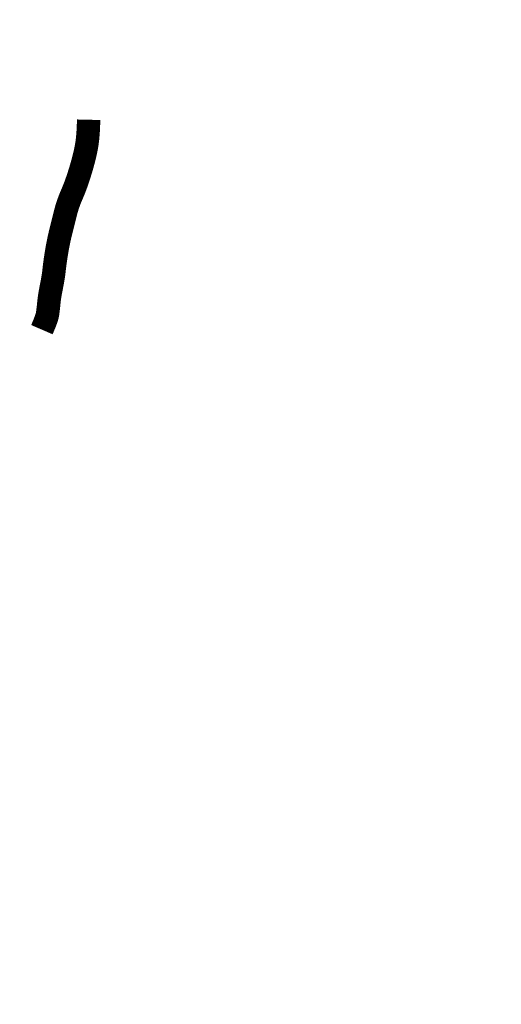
# Model space of a CAD drawing. Extents: x 1154951 to 1182252, y 3484725 to 3514600.
# Tile 11 of 55: x 1179745.07 to 1179747.67, y 3499135.67 to 3499140.99. Entities that reach past the tile are written whole.
import ezdxf

# ---------------------------------------------------------------- set-up
doc = ezdxf.new("R2010")
doc.units = 0
doc.layers.add('GPSCOMMON', color=7, linetype='CONTINUOUS')
doc.layers.add('检查井', color=6, linetype='CONTINUOUS')

# ---------------------------------------------------------------- blocks, each defined once
blk = doc.blocks.new('*U283')
at = {"layer": '检查井', "color": 7, "lineweight": -3, "const_width": 0.15, "flags": 128}
for points in [[(7.582591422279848, 5.561005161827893), (7.602472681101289, 5.577737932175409), (7.620537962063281, 5.592575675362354), (7.636787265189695, 5.605518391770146), (7.651220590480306, 5.61656608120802), (7.66383793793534, 5.625718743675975), (7.674639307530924, 5.63297637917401), (7.683624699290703, 5.638338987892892), (7.690794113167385, 5.641806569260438), (7.697128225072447, 5.644366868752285), (7.703607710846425, 5.647007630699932), (7.710232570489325, 5.649728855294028), (7.717002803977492, 5.652530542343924), (7.723918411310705, 5.655412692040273), (7.730979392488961, 5.658375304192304), (7.738185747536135, 5.661418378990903), (7.745537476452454, 5.664541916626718), (7.752855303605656, 5.667572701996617), (7.759959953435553, 5.670337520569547), (7.766851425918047, 5.672836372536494), (7.773529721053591, 5.675069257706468), (7.779994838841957, 5.677036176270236), (7.78624677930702, 5.678737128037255), (7.792285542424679, 5.680172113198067), (7.798111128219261, 5.681341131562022), (7.8041855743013, 5.682396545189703), (7.810970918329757, 5.683490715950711), (7.818467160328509, 5.684623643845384), (7.826674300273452, 5.685795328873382), (7.835592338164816, 5.687005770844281), (7.845221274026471, 5.688254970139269), (7.855561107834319, 5.689542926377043), (7.866611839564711, 5.690869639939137), (7.877969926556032, 5.692333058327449), (7.889231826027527, 5.694031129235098), (7.900397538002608, 5.695963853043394), (7.91146706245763, 5.698131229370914), (7.922440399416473, 5.700533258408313), (7.933317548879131, 5.703169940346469), (7.944098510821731, 5.706041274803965), (7.954783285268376, 5.709147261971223), (7.965452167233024, 5.712191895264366), (7.976185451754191, 5.71487916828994), (7.986983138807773, 5.717209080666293), (7.997845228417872, 5.719181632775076), (8.008771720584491, 5.720796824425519), (8.019762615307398, 5.722054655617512), (8.030817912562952, 5.722955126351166), (8.041937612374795, 5.723498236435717), (8.053291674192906, 5.723542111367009), (8.065050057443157, 5.722944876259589), (8.077212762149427, 5.721706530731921), (8.089779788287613, 5.71982707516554), (8.102751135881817, 5.717306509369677), (8.116126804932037, 5.714144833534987), (8.129906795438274, 5.710342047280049), (8.144091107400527, 5.705898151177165), (8.15801528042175, 5.701050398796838), (8.171014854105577, 5.696036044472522), (8.183089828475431, 5.690855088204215), (8.194240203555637, 5.685507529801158), (8.20446597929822, 5.679993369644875), (8.213767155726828, 5.67431260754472), (8.22214373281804, 5.66846524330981), (8.229595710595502, 5.662451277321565), (8.236328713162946, 5.656222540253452), (8.242548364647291, 5.649730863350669), (8.248254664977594, 5.64297624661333), (8.253447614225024, 5.635958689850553), (8.258127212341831, 5.628678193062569), (8.262293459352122, 5.621134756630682), (8.26594635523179, 5.61332838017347), (8.269085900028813, 5.605259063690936), (8.271682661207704, 5.596893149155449), (8.27370720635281, 5.588196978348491), (8.275159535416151, 5.579170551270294), (8.276039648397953, 5.569813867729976), (8.276347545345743, 5.560126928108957), (8.276083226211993, 5.55010973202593), (8.275246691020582, 5.539762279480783), (8.273837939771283, 5.529084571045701), (8.271940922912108, 5.518145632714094), (8.269639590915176, 5.507014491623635), (8.266933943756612, 5.495691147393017), (8.263823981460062, 5.484175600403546), (8.260309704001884, 5.472467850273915), (8.256391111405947, 5.460567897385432), (8.252068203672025, 5.448475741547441), (8.24734098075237, 5.436191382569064), (8.242209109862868, 5.423999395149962), (8.236672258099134, 5.412184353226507), (8.230730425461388, 5.400746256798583), (8.22438361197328, 5.389685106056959), (8.217631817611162, 5.379000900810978), (8.210475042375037, 5.368693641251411), (8.202913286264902, 5.358763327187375), (8.194946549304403, 5.349209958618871), (8.186832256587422, 5.339501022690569), (8.178827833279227, 5.329104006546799), (8.170933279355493, 5.318018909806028), (8.163148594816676, 5.306245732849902), (8.155473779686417, 5.293784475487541), (8.1479088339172, 5.280635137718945), (8.140453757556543, 5.266797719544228), (8.133108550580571, 5.25227222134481), (8.125786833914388, 5.237773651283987), (8.118402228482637, 5.224017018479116), (8.110954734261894, 5.211002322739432), (8.103444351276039, 5.198729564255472), (8.09587107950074, 5.187198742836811), (8.088234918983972, 5.176409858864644), (8.080535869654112, 5.166362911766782), (8.07277393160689, 5.157057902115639), (8.06348565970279, 5.146581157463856), (8.051207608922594, 5.133019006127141), (8.035939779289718, 5.116371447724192), (8.01768217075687, 5.096638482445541), (7.996434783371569, 5.073820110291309), (7.972197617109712, 5.047916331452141), (7.944970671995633, 5.018927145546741), (7.914753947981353, 4.986852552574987), (7.884444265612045, 4.954671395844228), (7.856938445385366, 4.925362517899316), (7.832236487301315, 4.898925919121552), (7.810338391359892, 4.875361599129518), (7.791244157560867, 4.854669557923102), (7.774953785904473, 4.83684979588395), (7.761467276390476, 4.821902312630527), (7.750784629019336, 4.809827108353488), (7.741385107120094, 4.79959426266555), (7.731747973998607, 4.790173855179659), (7.721873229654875, 4.781565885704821), (7.711760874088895, 4.77377035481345), (7.701410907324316, 4.76678726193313), (7.690823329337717, 4.76061660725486), (7.679998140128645, 4.755258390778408), (7.668935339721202, 4.750712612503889), (7.657657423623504, 4.745920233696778), (7.646186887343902, 4.73982221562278), (7.634523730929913, 4.732418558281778), (7.62266795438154, 4.723709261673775), (7.610619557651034, 4.713694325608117), (7.598378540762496, 4.702373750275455), (7.585944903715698, 4.689747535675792), (7.573318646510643, 4.675815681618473), (7.560693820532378, 4.661343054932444), (7.548264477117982, 4.647094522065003), (7.53603061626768, 4.633070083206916), (7.523992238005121, 4.619269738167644), (7.512149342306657, 4.605693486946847), (7.500501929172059, 4.592341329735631), (7.489049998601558, 4.579213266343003), (7.477793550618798, 4.566309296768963), (7.466591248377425, 4.554265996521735), (7.455301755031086, 4.543719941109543), (7.443925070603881, 4.534671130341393), (7.432461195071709, 4.527119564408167), (7.420910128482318, 4.52106524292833), (7.409271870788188, 4.516508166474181), (7.397546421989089, 4.51344833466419), (7.3857337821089, 4.511885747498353), (7.373882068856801, 4.510278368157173), (7.362039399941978, 4.507084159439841), (7.350205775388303, 4.502303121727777), (7.338381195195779, 4.495935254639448), (7.326565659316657, 4.487980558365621), (7.314759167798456, 4.478439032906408), (7.302961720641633, 4.467310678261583), (7.291173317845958, 4.454595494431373), (7.279975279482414, 4.441562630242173), (7.269948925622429, 4.429481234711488), (7.261094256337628, 4.418351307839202), (7.253411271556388, 4.408172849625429), (7.24689997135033, 4.398945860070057), (7.241560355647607, 4.390670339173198), (7.237392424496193, 4.383346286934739), (7.234396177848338, 4.376973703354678), (7.232995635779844, 4.371722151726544), (7.233614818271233, 4.367761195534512), (7.236253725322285, 4.365090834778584), (7.240912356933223, 4.363711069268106), (7.247590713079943, 4.363621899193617), (7.256288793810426, 4.364823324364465), (7.267006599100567, 4.36731534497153), (7.279744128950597, 4.371097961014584), (7.293124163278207, 4.375556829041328), (7.305769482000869, 4.380077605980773), (7.317680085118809, 4.384660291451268), (7.328855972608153, 4.389304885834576), (7.339297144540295, 4.394011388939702), (7.349003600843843, 4.39877980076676), (7.357975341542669, 4.403610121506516), (7.366212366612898, 4.408502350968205), (7.374589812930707, 4.413706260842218), (7.38398281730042, 4.419471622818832), (7.39439137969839, 4.425798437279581), (7.405815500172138, 4.432686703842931), (7.418255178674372, 4.440136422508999), (7.431710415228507, 4.448147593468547), (7.446181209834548, 4.456720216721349), (7.461667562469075, 4.465854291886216), (7.47720303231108, 4.475300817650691), (7.491821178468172, 4.484810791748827), (7.505522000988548, 4.494384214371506), (7.518305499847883, 4.504021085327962), (7.530171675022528, 4.513721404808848), (7.541120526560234, 4.523485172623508), (7.551152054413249, 4.533312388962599), (7.560266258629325, 4.543203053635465), (7.568730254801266, 4.552634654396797), (7.576811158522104, 4.56108467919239), (7.584508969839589, 4.568553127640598), (7.591823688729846, 4.575039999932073), (7.598755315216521, 4.580545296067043), (7.605303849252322, 4.585069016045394), (7.611469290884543, 4.588611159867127), (7.617251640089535, 4.591171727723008), (7.622955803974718, 4.593642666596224), (7.628886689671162, 4.596915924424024), (7.63504429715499, 4.600991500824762), (7.641428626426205, 4.605869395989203), (7.64803967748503, 4.61154960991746), (7.654877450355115, 4.618032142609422), (7.661941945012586, 4.625316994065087), (7.669233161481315, 4.633404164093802), (7.677537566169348, 4.642502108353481), (7.687641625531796, 4.652819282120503), (7.699545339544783, 4.664355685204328), (7.713248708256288, 4.677111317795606), (7.72875173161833, 4.691086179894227), (7.746054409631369, 4.706280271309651), (7.765156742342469, 4.722693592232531), (7.786058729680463, 4.740326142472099), (7.807227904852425, 4.75826498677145), (7.827131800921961, 4.775597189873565), (7.845770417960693, 4.792322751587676), (7.863143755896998, 4.808441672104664), (7.879251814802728, 4.823953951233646), (7.894094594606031, 4.838859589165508), (7.907672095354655, 4.853158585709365), (7.919984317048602, 4.866850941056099), (7.931272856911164, 4.879791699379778), (7.94177931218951, 4.891835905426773), (7.951503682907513, 4.902983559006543), (7.960445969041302, 4.913234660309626), (7.968606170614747, 4.922589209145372), (7.975984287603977, 4.931047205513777), (7.982580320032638, 4.938608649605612), (7.988394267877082, 4.945273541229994), (7.993888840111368, 4.95157231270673), (7.999526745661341, 4.958035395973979), (8.005307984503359, 4.964662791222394), (8.011232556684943, 4.971454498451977), (8.017300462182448, 4.978410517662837), (8.023511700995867, 4.985530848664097), (8.029866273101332, 4.992815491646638), (8.036364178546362, 5.000264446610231), (8.04275126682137, 5.007586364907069), (8.048773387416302, 5.014489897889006), (8.054430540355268, 5.020975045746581), (8.059722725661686, 5.027041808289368), (8.064649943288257, 5.032690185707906), (8.069212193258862, 5.037920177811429), (8.073409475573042, 5.042731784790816), (8.07724179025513, 5.047125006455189), (8.080360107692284, 5.051483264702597), (8.082415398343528, 5.056189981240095), (8.083407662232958, 5.061245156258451), (8.083336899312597, 5.066648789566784), (8.0822031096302, 5.072400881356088), (8.080006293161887, 5.078501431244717), (8.076746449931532, 5.084950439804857), (8.07242357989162, 5.091747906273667), (8.067364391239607, 5.0984245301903), (8.061895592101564, 5.104511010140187), (8.056017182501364, 5.110007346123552), (8.049729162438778, 5.114913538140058), (8.043031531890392, 5.119229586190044), (8.035924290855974, 5.122955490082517), (8.028407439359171, 5.126091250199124), (8.020480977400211, 5.128636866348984), (8.012273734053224, 5.130453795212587), (8.003914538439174, 5.131403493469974), (7.995403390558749, 5.131485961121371), (7.986740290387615, 5.130701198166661), (7.977925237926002, 5.129049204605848), (7.968958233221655, 5.126529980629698), (7.959839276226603, 5.123143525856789), (7.950568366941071, 5.118889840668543), (7.941093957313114, 5.114011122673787), (7.931364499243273, 5.108749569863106), (7.921379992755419, 5.103105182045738), (7.911140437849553, 5.097077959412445), (7.900645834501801, 5.090667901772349), (7.889896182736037, 5.083875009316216), (7.87889148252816, 5.076699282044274), (7.867631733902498, 5.069140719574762), (7.856403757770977, 5.061528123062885), (7.845494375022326, 5.054190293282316), (7.834903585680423, 5.047127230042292), (7.824631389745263, 5.040338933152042), (7.814677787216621, 5.033825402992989), (7.80504277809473, 5.02758663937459), (7.795726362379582, 5.02162264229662), (7.786728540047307, 5.015933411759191), (7.777907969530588, 5.010115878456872), (7.769123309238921, 5.003766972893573), (7.760374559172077, 4.996886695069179), (7.751661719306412, 4.989475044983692), (7.742984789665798, 4.981532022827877), (7.734343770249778, 4.973057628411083), (7.72573866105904, 4.96405186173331), (7.717169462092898, 4.954514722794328), (7.709041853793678, 4.945197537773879), (7.701761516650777, 4.936851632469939), (7.695328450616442, 4.929477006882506), (7.689742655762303, 4.923073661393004), (7.685004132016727, 4.917641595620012), (7.681112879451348, 4.913180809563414), (7.678068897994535, 4.909691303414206), (7.675872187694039, 4.907173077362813), (7.674196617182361, 4.904634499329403), (7.672716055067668, 4.901083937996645), (7.671430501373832, 4.896521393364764), (7.670339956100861, 4.890946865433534), (7.669444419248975, 4.884360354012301), (7.668743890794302, 4.876761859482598), (7.668238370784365, 4.868151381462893), (7.667927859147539, 4.858528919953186), (7.667522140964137, 4.848134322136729), (7.666731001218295, 4.837207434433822), (7.66555443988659, 4.825748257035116), (7.663992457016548, 4.813756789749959), (7.662045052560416, 4.801233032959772), (7.659712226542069, 4.788176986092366), (7.656993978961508, 4.774588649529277), (7.65389030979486, 4.760468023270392), (7.650967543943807, 4.746268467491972), (7.648792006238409, 4.732443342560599), (7.647363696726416, 4.718992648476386), (7.646682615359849, 4.705916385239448), (7.646748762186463, 4.693214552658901), (7.647562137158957, 4.680887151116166), (7.649122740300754, 4.668934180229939), (7.651430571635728, 4.657355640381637), (7.654185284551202, 4.6463345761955), (7.657086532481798, 4.636054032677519), (7.660134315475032, 4.626514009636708), (7.663328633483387, 4.617714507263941), (7.666669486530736, 4.609655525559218), (7.670156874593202, 4.602337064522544), (7.673790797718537, 4.595759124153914), (7.677571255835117, 4.589921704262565), (7.68160957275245, 4.584425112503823), (7.686017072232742, 4.578869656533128), (7.690793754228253, 4.573255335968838), (7.695939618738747, 4.567582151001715), (7.701454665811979, 4.561850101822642), (7.707338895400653, 4.556059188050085), (7.713592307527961, 4.550209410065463), (7.720214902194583, 4.544300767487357), (7.727388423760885, 4.538442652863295), (7.735294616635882, 4.532744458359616), (7.743933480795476, 4.527206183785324), (7.753305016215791, 4.521827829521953), (7.763409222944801, 4.516609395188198), (7.774246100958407, 4.511550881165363), (7.785815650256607, 4.506652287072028), (7.798117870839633, 4.501913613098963), (7.810806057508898, 4.496838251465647), (7.823533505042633, 4.490929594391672), (7.836300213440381, 4.484187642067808), (7.849106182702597, 4.476612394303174), (7.861951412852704, 4.468203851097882), (7.874835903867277, 4.4589620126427), (7.887759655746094, 4.448886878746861), (7.900722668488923, 4.437978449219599), (7.913712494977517, 4.426964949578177), (7.926716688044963, 4.416574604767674), (7.939735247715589, 4.40680741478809), (7.952768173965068, 4.397663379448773), (7.965815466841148, 4.389142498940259), (7.978877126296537, 4.381244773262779), (7.991953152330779, 4.373970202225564), (8.005043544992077, 4.367318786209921), (8.018326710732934, 4.361161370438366), (8.031981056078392, 4.355368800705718), (8.046006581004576, 4.34994107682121), (8.060403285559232, 4.344878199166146), (8.075171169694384, 4.340180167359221), (8.090310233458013, 4.335846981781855), (8.105820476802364, 4.331878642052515), (8.121701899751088, 4.328275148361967), (8.137561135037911, 4.324373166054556), (8.153004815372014, 4.319509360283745), (8.16803294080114, 4.313683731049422), (8.18264551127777, 4.306896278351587), (8.196842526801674, 4.299147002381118), (8.21062398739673, 4.290435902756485), (8.223989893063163, 4.280762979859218), (8.236940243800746, 4.270128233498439), (8.24960765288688, 4.259078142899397), (8.262124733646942, 4.248159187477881), (8.274491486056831, 4.237371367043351), (8.286707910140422, 4.226714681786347), (8.298774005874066, 4.21618913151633), (8.310689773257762, 4.205794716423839), (8.322455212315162, 4.195531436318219), (8.334070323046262, 4.18539929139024), (8.345452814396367, 4.174925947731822), (8.356520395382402, 4.163639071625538), (8.367273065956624, 4.151538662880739), (8.377710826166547, 4.138624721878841), (8.387833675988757, 4.124897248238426), (8.397641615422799, 4.110356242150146), (8.407134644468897, 4.095001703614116), (8.416312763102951, 4.078833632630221), (8.424919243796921, 4.062743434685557), (8.432697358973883, 4.047622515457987), (8.439647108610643, 4.033470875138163), (8.445768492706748, 4.020288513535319), (8.451061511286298, 4.008075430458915), (8.455526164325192, 3.996831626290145), (8.459162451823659, 3.986557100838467), (8.46197037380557, 3.977251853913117), (8.463681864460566, 3.968371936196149), (8.464028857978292, 3.959373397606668), (8.46301135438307, 3.950256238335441), (8.460629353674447, 3.941020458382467), (8.45688285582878, 3.931666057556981), (8.451771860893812, 3.922193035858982), (8.445296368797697, 3.912601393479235), (8.437456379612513, 3.902891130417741), (8.428355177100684, 3.892457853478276), (8.41809604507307, 3.880697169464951), (8.406678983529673, 3.867609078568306), (8.394103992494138, 3.853193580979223), (8.380371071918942, 3.837450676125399), (8.365480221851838, 3.820380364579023), (8.349431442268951, 3.801982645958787), (8.332224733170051, 3.782257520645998), (8.314679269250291, 3.761822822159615), (8.297614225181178, 3.741296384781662), (8.281029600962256, 3.72067820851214), (8.264925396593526, 3.699968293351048), (8.24930161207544, 3.67916663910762), (8.234158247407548, 3.658273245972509), (8.219495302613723, 3.637288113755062), (8.20531277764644, 3.616211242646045), (8.19054061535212, 3.59518122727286), (8.174108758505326, 3.574336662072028), (8.156017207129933, 3.553677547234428), (8.13626596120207, 3.533203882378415), (8.114855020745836, 3.512915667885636), (8.0917843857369, 3.492812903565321), (8.067054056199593, 3.472895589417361), (8.040664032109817, 3.453163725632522), (8.012915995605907, 3.433441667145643), (7.984111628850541, 3.413553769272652), (7.954250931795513, 3.393500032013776), (7.923333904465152, 3.373280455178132), (7.891360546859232, 3.352895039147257), (7.858330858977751, 3.332343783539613), (7.824244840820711, 3.311626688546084), (7.789102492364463, 3.290743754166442), (7.75385083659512, 3.269730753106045), (7.719436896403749, 3.24862345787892), (7.685860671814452, 3.22742186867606), (7.653122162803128, 3.206125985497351), (7.621221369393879, 3.18473580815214), (7.590158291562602, 3.163251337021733), (7.559932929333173, 3.141672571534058), (7.530545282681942, 3.119999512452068), (7.501818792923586, 3.099123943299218), (7.473576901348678, 3.07993764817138), (7.445819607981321, 3.062440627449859), (7.418546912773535, 3.046632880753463), (7.391758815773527, 3.032514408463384), (7.365455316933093, 3.020085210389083), (7.339636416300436, 3.009345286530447), (7.314302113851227, 3.000294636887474), (7.288495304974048, 2.991458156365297), (7.261258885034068, 2.981360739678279), (7.232592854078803, 2.970002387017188), (7.202497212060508, 2.957383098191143), (7.170971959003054, 2.943502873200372), (7.138017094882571, 2.9283617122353), (7.103632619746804, 2.911959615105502), (7.067818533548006, 2.894296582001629), (7.031853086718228, 2.876006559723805), (6.997014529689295, 2.857723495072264), (6.963302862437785, 2.839447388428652), (6.930718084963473, 2.82117823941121), (6.899260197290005, 2.802916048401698), (6.868929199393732, 2.784660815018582), (6.839725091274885, 2.766412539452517), (6.811647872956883, 2.748171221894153), (6.785243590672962, 2.7309785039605), (6.761058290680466, 2.715876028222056), (6.739091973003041, 2.702863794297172), (6.719344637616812, 2.691941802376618), (6.701816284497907, 2.683110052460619), (6.686506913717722, 2.67636854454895), (6.673416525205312, 2.671717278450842), (6.662545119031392, 2.669156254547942), (6.653382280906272, 2.667117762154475), (6.645417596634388, 2.66403409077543), (6.638651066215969, 2.65990524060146), (6.633082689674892, 2.654731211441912), (6.628712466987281, 2.648512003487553), (6.625540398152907, 2.641247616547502), (6.623566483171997, 2.63293805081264), (6.622790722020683, 2.6235833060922), (6.624086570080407, 2.614071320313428), (6.628327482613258, 2.605290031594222), (6.635513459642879, 2.597239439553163), (6.645644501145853, 2.589919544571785), (6.658720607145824, 2.58333034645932), (6.674741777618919, 2.577471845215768), (6.693708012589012, 2.572344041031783), (6.715619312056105, 2.567946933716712), (6.739068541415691, 2.563990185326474), (6.762648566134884, 2.560183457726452), (6.786359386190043, 2.556526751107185), (6.810201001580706, 2.553020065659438), (6.834173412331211, 2.549663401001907), (6.858276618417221, 2.546456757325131), (6.882510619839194, 2.543400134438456), (6.906875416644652, 2.54049353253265), (6.931071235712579, 2.53826241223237), (6.954798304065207, 2.537232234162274), (6.978056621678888, 2.537402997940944), (7.000846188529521, 2.538774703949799), (7.023167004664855, 2.54134735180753), (7.045019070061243, 2.545120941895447), (7.066402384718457, 2.550095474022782), (7.087316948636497, 2.556270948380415), (7.107936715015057, 2.562637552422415), (7.128435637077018, 2.568185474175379), (7.148813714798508, 2.572914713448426), (7.169070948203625, 2.576825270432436), (7.189207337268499, 2.579917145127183), (7.209222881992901, 2.582190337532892), (7.229117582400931, 2.583644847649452), (7.248891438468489, 2.584280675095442), (7.268639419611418, 2.585038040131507), (7.288456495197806, 2.586857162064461), (7.308342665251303, 2.589738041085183), (7.328297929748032, 2.593680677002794), (7.348322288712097, 2.598685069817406), (7.36841574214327, 2.604751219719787), (7.388578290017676, 2.611879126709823), (7.40880993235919, 2.62006879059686), (7.429016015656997, 2.628115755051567), (7.449101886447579, 2.634815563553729), (7.469067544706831, 2.640168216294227), (7.48891299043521, 2.644173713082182), (7.508638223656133, 2.646832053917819), (7.528243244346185, 2.648143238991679), (7.547728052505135, 2.648107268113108), (7.567092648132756, 2.646724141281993), (7.586557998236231, 2.645154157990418), (7.606345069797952, 2.644557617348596), (7.626453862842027, 2.644934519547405), (7.646884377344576, 2.646284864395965), (7.667636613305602, 2.648608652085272), (7.688710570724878, 2.651905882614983), (7.710106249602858, 2.656176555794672), (7.731823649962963, 2.661420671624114), (7.753668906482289, 2.667378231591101), (7.775448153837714, 2.673789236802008), (7.797161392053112, 2.680653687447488), (7.818808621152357, 2.687971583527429), (7.840389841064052, 2.695742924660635), (7.861905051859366, 2.703967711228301), (7.883354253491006, 2.71264594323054), (7.904737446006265, 2.721777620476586), (7.92595002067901, 2.730827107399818), (7.946887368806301, 2.739258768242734), (7.967549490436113, 2.747072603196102), (7.98793638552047, 2.754268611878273), (8.008048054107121, 2.760846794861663), (8.027884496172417, 2.766807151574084), (8.047445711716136, 2.772149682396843), (8.0667317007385, 2.77687438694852), (8.085944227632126, 2.781247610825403), (8.105285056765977, 2.785535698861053), (8.124754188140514, 2.789738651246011), (8.144351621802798, 2.793856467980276), (8.164077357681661, 2.797889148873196), (8.183931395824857, 2.801836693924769), (8.203913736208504, 2.805699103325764), (8.224024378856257, 2.809476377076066), (8.249993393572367, 2.814769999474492), (8.287550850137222, 2.823181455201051), (8.336696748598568, 2.834710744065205), (8.39743108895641, 2.849357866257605), (8.469753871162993, 2.867122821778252), (8.553665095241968, 2.88800561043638), (8.649164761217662, 2.912006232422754), (8.756252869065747, 2.939124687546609), (8.863881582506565, 2.966581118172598), (8.961003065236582, 2.991595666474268), (9.047617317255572, 3.014168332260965), (9.123724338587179, 3.034299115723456), (9.189324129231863, 3.051988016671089), (9.244416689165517, 3.067235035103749), (9.289002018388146, 3.08004017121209), (9.323080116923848, 3.090403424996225), (9.350564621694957, 3.099503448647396), (9.375369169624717, 3.10851889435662), (9.397493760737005, 3.11744976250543), (9.416938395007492, 3.126296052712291), (9.433703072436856, 3.135057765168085), (9.447787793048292, 3.143734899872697), (9.45919255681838, 3.152327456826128), (9.467917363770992, 3.160835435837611), (9.47554045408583, 3.168720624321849), (9.483640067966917, 3.175444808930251), (9.492216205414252, 3.18100798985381), (9.501268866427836, 3.185410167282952), (9.510798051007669, 3.188651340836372), (9.520803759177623, 3.190731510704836), (9.531285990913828, 3.191650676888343), (9.542244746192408, 3.191408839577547), (9.551975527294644, 3.191306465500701), (9.558773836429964, 3.192644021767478), (9.562639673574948, 3.195421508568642), (9.56357303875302, 3.199638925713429), (9.561573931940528, 3.205296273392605), (9.556642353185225, 3.212393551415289), (9.548778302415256, 3.220930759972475), (9.537981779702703, 3.230907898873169), (9.525666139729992, 3.241651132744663), (9.513244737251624, 3.252486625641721), (9.500717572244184, 3.263414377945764), (9.488084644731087, 3.274434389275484), (9.475345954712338, 3.285546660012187), (9.462501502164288, 3.296751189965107), (9.449551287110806, 3.308047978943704), (9.436495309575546, 3.319437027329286), (9.423360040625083, 3.330895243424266), (9.410171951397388, 3.342399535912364), (9.396931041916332, 3.353949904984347), (9.383637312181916, 3.365546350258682), (9.370290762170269, 3.377188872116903), (9.356891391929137, 3.38887747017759), (9.3434392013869, 3.400612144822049), (9.329934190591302, 3.412392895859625), (9.316349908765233, 3.424242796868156), (9.30265990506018, 3.436184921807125), (9.288864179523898, 3.448219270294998), (9.274962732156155, 3.460345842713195), (9.260955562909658, 3.472564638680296), (9.246842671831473, 3.484875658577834), (9.23262405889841, 3.497278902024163), (9.218299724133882, 3.509774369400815), (9.203705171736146, 3.521853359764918), (9.188675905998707, 3.533007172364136), (9.173211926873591, 3.543235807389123), (9.157313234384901, 3.552539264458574), (9.140979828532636, 3.560917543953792), (9.124211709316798, 3.568370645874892), (9.10700887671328, 3.574898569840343), (9.089371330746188, 3.580501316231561), (9.070623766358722, 3.587072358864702), (9.050090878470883, 3.596505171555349), (9.027772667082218, 3.608799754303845), (9.003669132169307, 3.623956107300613), (8.977780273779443, 3.641974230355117), (8.950106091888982, 3.662854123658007), (8.920646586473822, 3.686595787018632), (8.889401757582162, 3.713199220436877), (8.858744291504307, 3.73994247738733), (8.83104687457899, 3.764103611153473), (8.806309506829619, 3.785682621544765), (8.784532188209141, 3.804679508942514), (8.765714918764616, 3.821094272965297), (8.749857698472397, 3.834926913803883), (8.736960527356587, 3.846177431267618), (8.72702340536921, 3.854845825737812), (8.719133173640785, 3.863033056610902), (8.712376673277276, 3.872840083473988), (8.706753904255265, 3.88426690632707), (8.702264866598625, 3.897313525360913), (8.698909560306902, 3.911979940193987), (8.696687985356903, 3.928266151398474), (8.695600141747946, 3.946172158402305), (8.695646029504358, 3.965697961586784), (8.695572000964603, 3.986260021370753), (8.694124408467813, 4.007274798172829), (8.691303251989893, 4.028742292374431), (8.687108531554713, 4.050662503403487), (8.681540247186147, 4.073035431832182), (8.674598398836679, 4.095861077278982), (8.666282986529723, 4.119139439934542), (8.656594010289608, 4.142870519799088), (8.646357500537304, 4.166240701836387), (8.636399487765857, 4.188436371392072), (8.626719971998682, 4.209457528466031), (8.617318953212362, 4.229304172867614), (8.60819643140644, 4.247976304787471), (8.599352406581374, 4.265473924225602), (8.59078687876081, 4.281797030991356), (8.582499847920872, 4.296945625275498), (8.574544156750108, 4.310873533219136), (8.566972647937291, 4.323534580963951), (8.559785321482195, 4.334928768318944), (8.552982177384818, 4.345056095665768), (8.546563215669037, 4.353916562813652), (8.540528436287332, 4.361510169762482), (8.534877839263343, 4.367836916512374), (8.529611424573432, 4.37289680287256), (8.524669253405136, 4.377207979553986), (8.519991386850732, 4.381288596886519), (8.515577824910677, 4.385138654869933), (8.51142856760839, 4.388758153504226), (8.507543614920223, 4.392147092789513), (8.503922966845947, 4.395305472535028), (8.500566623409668, 4.398233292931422), (8.497474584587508, 4.400930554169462), (8.495016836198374, 4.40307450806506), (8.493563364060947, 4.404342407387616), (8.493114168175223, 4.404734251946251), (8.493669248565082, 4.404250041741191), (8.495228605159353, 4.402889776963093), (8.497792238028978, 4.400653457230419), (8.501360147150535, 4.397541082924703), (8.505932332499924, 4.393552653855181), (8.510476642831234, 4.38777172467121), (8.513960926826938, 4.379281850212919), (8.516385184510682, 4.368083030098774), (8.51774941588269, 4.354175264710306), (8.518053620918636, 4.337558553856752), (8.5172977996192, 4.318232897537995), (8.515481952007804, 4.296198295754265), (8.512606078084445, 4.271454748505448), (8.509136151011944, 4.246670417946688), (8.50553814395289, 4.224513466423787), (8.501812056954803, 4.204983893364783), (8.497957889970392, 4.188081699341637), (8.493975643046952, 4.173806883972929), (8.48986531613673, 4.162159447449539), (8.48562690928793, 4.153139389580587), (8.481260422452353, 4.146746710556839), (8.476752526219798, 4.139871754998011), (8.472089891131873, 4.129404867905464), (8.467272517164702, 4.115346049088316), (8.462300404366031, 4.097695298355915), (8.457173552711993, 4.076452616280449), (8.45189196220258, 4.051618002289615), (8.446455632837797, 4.023191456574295), (8.440864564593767, 3.991172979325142), (8.435458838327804, 3.958620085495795), (8.430578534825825, 3.928590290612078), (8.426223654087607, 3.901083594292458), (8.42239419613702, 3.876099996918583), (8.41909016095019, 3.853639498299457), (8.416311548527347, 3.83370209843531), (8.414058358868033, 3.816287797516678), (8.412330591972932, 3.801396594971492), (8.410767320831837, 3.787014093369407), (8.409007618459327, 3.771125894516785), (8.407051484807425, 3.753731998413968), (8.404898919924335, 3.734832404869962), (8.402549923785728, 3.714427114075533), (8.40000449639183, 3.692516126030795), (8.397262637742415, 3.669099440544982), (8.394324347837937, 3.644177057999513), (8.391334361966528, 3.618181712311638), (8.38843741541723, 3.591546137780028), (8.385633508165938, 3.564270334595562), (8.382922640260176, 3.53635430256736), (8.380304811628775, 3.507798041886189), (8.377780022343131, 3.478601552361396), (8.375348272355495, 3.448764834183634), (8.373009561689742, 3.418287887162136), (8.370361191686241, 3.387242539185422), (8.36700046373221, 3.355700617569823), (8.3629273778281, 3.32366212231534), (8.358141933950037, 3.291127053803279), (8.352644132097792, 3.258095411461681), (8.34643397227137, 3.224567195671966), (8.339511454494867, 3.190542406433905), (8.331876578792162, 3.156021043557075), (8.323816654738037, 3.12079904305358), (8.315618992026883, 3.084672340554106), (8.307283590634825, 3.047640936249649), (8.298810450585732, 3.009704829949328), (8.290199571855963, 2.970864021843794), (8.281450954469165, 2.931118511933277), (8.272564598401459, 2.890468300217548), (8.263540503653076, 2.848913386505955), (8.254777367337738, 2.807177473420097), (8.24667388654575, 2.765984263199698), (8.23923006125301, 2.725333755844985), (8.232445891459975, 2.685225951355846), (8.22632137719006, 2.645660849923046), (8.220856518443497, 2.60663845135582), (8.21605131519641, 2.56815875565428), (8.211905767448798, 2.530221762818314), (8.208588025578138, 2.492913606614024), (8.2062662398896, 2.456320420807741), (8.204940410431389, 2.420442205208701), (8.204610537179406, 2.385278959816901), (8.205276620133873, 2.350830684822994), (8.206938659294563, 2.317097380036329), (8.209596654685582, 2.284079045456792), (8.213250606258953, 2.251775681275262), (8.216438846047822, 2.219738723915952), (8.217699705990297, 2.187519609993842), (8.217033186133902, 2.155118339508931), (8.214439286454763, 2.122534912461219), (8.209918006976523, 2.089769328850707), (8.203469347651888, 2.056821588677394), (8.195093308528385, 2.023691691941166), (8.184789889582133, 1.990379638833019), (8.173620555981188, 1.956358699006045), (8.16264677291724, 1.921102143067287), (8.151868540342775, 1.884609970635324), (8.141285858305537, 1.846882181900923), (8.130898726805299, 1.807918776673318), (8.120707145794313, 1.767719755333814), (8.110711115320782, 1.72628511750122), (8.100910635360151, 1.683614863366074), (8.091385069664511, 1.639433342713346), (8.08221378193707, 1.593464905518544), (8.073396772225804, 1.545709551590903), (8.064934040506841, 1.496167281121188), (8.056825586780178, 1.444838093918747), (8.049071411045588, 1.391721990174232), (8.0416715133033, 1.336818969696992), (8.034625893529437, 1.280129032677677), (8.028044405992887, 1.224527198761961), (8.022036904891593, 1.172888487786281), (8.016603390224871, 1.125212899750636), (8.01174386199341, 1.08150043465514), (8.007458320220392, 1.04175109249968), (8.003746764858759, 1.005964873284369), (8.000609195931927, 0.974141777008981), (7.998045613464, 0.9462818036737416), (7.995714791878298, 0.9206320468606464), (7.993275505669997, 0.8954395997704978), (7.990727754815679, 0.8707044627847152), (7.988071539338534, 0.8464266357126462), (7.985306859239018, 0.8226061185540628), (7.982433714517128, 0.7992429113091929), (7.97945210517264, 0.7763370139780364), (7.976362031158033, 0.7538884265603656), (7.973348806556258, 0.7317356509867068), (7.970597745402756, 0.7097171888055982), (7.96810884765, 0.6878330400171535), (7.965882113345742, 0.6660832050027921), (7.963917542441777, 0.644467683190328), (7.962215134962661, 0.6229864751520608), (7.960774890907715, 0.601639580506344), (7.959596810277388, 0.5804269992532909), (7.958375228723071, 0.5589983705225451), (7.95680448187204, 0.5370033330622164), (7.954884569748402, 0.5144418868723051), (7.952615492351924, 0.4913140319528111), (7.94999724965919, 0.4676197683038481), (7.947029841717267, 0.4433590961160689), (7.943713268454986, 0.4185320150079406), (7.940047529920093, 0.3931385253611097), (7.936189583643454, 0.3671507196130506), (7.932296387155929, 0.3405406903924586), (7.928367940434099, 0.3133084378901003), (7.924404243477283, 0.2854539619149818), (7.920405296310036, 0.2569772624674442), (7.91637109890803, 0.2278783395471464), (7.912301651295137, 0.1981571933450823), (7.908196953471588, 0.1678138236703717), (7.904411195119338, 0.1373374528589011), (7.901298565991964, 0.1072173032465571), (7.898859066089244, 0.0774533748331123), (7.8970926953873, 0.0480456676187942), (7.895999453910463, 0.0189941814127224), (7.895579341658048, -0.0097010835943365), (7.895832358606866, -0.0380401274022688), (7.896758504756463, -0.0660229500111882), (7.897724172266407, -0.0964613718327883), (7.898095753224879, -0.1321672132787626), (7.897873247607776, -0.1731404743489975), (7.897056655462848, -0.2193811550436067), (7.895645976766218, -0.2708892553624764), (7.893641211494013, -0.3276647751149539), (7.891042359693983, -0.3897077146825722), (7.887849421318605, -0.4570180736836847)], [(6.990150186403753, 5.155260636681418), (6.989557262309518, 5.130196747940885), (6.988662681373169, 5.106264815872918), (6.987466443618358, 5.083464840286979), (6.985968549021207, 5.061796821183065), (6.984168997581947, 5.041260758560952), (6.982067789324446, 5.021856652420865), (6.97966492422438, 5.003584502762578), (6.976960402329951, 4.986444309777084), (6.973853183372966, 4.969487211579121), (6.970242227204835, 4.951764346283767), (6.966127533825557, 4.93327571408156), (6.961509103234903, 4.914021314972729), (6.956386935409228, 4.894001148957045), (6.950761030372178, 4.873215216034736), (6.944631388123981, 4.851663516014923), (6.937998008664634, 4.829346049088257), (6.931112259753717, 4.807084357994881), (6.924225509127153, 4.785699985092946), (6.917337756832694, 4.765192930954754), (6.910449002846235, 4.745563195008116), (6.903559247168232, 4.726810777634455), (6.896668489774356, 4.708935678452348), (6.889776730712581, 4.691937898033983), (6.882883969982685, 4.675817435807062), (6.876192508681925, 4.660178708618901), (6.869904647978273, 4.644626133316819), (6.864020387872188, 4.629159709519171), (6.858539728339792, 4.613779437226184), (6.853462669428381, 4.598485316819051), (6.848789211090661, 4.583277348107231), (6.844519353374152, 4.568155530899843), (6.840653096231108, 4.553119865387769), (6.836986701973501, 4.538156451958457), (6.833316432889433, 4.523251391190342), (6.829642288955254, 4.50840468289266), (6.825964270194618, 4.493616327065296), (6.822282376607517, 4.478886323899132), (6.818596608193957, 4.464214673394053), (6.814906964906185, 4.449601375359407), (6.811213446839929, 4.435046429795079), (6.807570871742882, 4.420359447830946), (6.804034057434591, 4.405350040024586), (6.800603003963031, 4.390018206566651), (6.797277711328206, 4.37436394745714), (6.794058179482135, 4.358387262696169), (6.790944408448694, 4.342088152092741), (6.787936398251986, 4.32546661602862), (6.785034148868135, 4.308522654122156), (6.782284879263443, 4.291732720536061), (6.779735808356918, 4.275573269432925), (6.777386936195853, 4.260044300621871), (6.775238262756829, 4.245145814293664), (6.773289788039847, 4.230877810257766), (6.77154151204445, 4.217240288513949), (6.769993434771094, 4.204233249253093), (6.768645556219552, 4.191856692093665), (6.767282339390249, 4.179593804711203), (6.765688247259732, 4.166927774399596), (6.76386327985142, 4.153858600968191), (6.761807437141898, 4.140386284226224), (6.75952071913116, 4.126510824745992), (6.757003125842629, 4.112232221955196), (6.754254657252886, 4.097550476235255), (6.75127531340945, 4.082465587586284), (6.748308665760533, 4.06747832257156), (6.745598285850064, 4.053089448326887), (6.74314417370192, 4.03929896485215), (6.740946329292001, 4.026106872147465), (6.739004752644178, 4.013513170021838), (6.737319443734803, 4.001517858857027), (6.735890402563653, 3.990120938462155), (6.734717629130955, 3.979322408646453), (6.73367796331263, 3.969036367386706), (6.73264824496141, 3.959176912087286), (6.731628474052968, 3.949744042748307), (6.73061865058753, 3.94073775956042), (6.729618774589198, 3.932158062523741), (6.728628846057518, 3.924004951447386), (6.727648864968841, 3.916278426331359), (6.726678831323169, 3.908978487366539), (6.725259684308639, 3.901163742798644), (6.722932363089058, 3.891892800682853), (6.719696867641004, 3.881165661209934), (6.715553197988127, 3.868982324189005), (6.710501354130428, 3.855342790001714), (6.704541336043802, 3.840247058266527), (6.69767314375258, 3.823695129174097), (6.689896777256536, 3.805687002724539)]]:
    blk.add_lwpolyline(points, dxfattribs=at)
blk = doc.blocks.new('20180504.1552415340')
at = {"layer": 'GPSCOMMON', "color": 7, "xscale": 0.8400000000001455, "yscale": 0.8400000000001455, "zscale": 0.8400000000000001}
blk.add_blockref('*U283', (1179739.571224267, 3499136.12019295), dxfattribs=at)

msp = doc.modelspace()

# ---------------------------------------------------------------- block references
at = {"layer": 'GPSCOMMON'}
msp.add_blockref('20180504.1552415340', (0, 0), dxfattribs=at)

doc.saveas('drawing.dxf')
